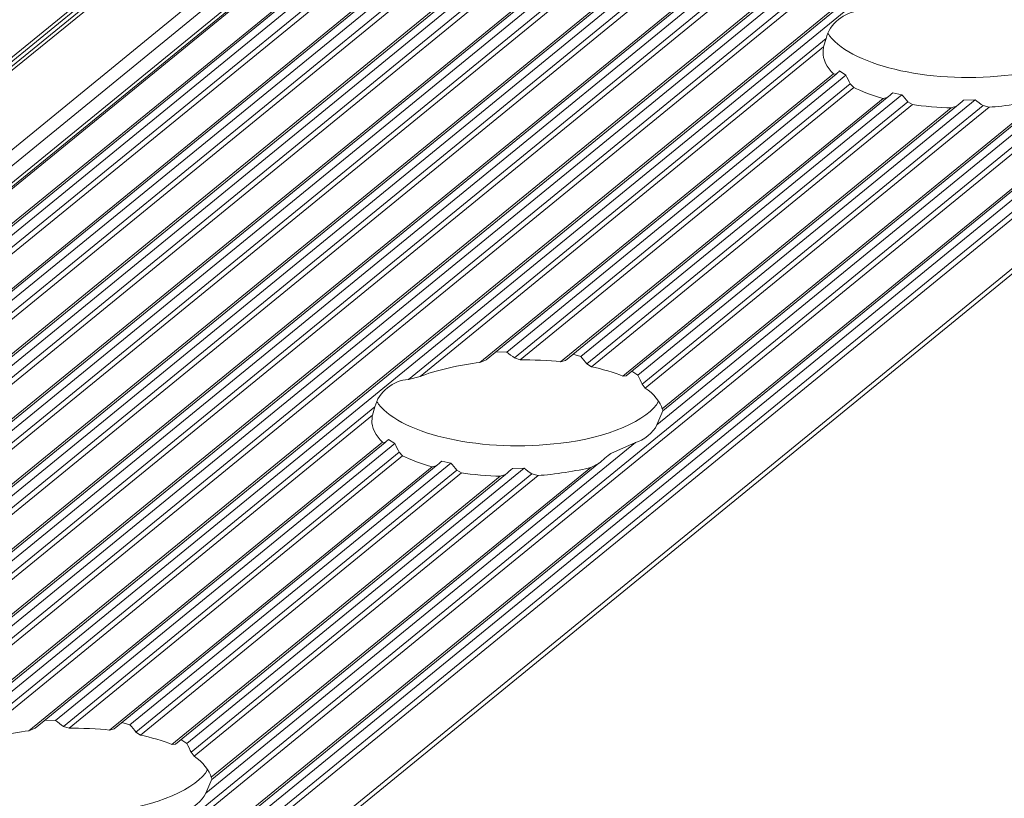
# Model space of a CAD drawing. Header units: inches. Extents: x 0 to 210, y 119 to 193.
# Tile 93 of 180: x 177.5 to 179.86, y 159.05 to 160.91. Entities that reach past the tile are written whole.
import ezdxf

# ---------------------------------------------------------------- set-up
doc = ezdxf.new("R2010")
doc.units = ezdxf.units.IN
doc.header["$MEASUREMENT"] = 0
doc.layers.add('Calque 1', color=7, linetype='Continuous')

# ---------------------------------------------------------------- blocks, each defined once
blk = doc.blocks.new('block 3478')
at = {"layer": 'Calque 1', "color": 9, "lineweight": 9, "true_color": 0xc0c0c0}
blk.add_lwpolyline([(207.532, 185.3237), (161.449, 147.6972)], dxfattribs=at)
blk = doc.blocks.new('block 3479')
at = {"layer": 'Calque 1', "color": 9, "lineweight": 9, "true_color": 0xc0c0c0}
blk.add_lwpolyline([(207.5816, 185.1743), (161.4986, 147.548)], dxfattribs=at)
blk = doc.blocks.new('block 3481')
at = {"layer": 'Calque 1', "color": 9, "lineweight": 9, "true_color": 0xc0c0c0}
blk.add_lwpolyline([(207.6033, 185.1542), (161.5207, 147.5277)], dxfattribs=at)
blk = doc.blocks.new('block 3483')
at = {"layer": 'Calque 1', "color": 9, "lineweight": 9, "true_color": 0xc0c0c0}
blk.add_lwpolyline([(207.6433, 185.1461), (161.5606, 147.5194)], dxfattribs=at)
blk = doc.blocks.new('block 3487')
at = {"layer": 'Calque 1', "color": 9, "lineweight": 9, "true_color": 0xc0c0c0}
blk.add_lwpolyline([(207.5306, 185.3321), (161.4476, 147.7058)], dxfattribs=at)
blk = doc.blocks.new('block 3489')
at = {"layer": 'Calque 1', "color": 9, "lineweight": 9, "true_color": 0xc0c0c0}
blk.add_lwpolyline([(207.5306, 185.3438), (161.4476, 147.7175)], dxfattribs=at)
blk = doc.blocks.new('block 3502')
at = {"layer": 'Calque 1', "color": 9, "lineweight": 9, "true_color": 0xc0c0c0}
blk.add_lwpolyline([(207.7466, 185.216), (161.664, 147.5897)], dxfattribs=at)
blk = doc.blocks.new('block 3505')
at = {"layer": 'Calque 1', "color": 9, "lineweight": 9, "true_color": 0xc0c0c0}
blk.add_lwpolyline([(207.83, 185.2009), (161.7473, 147.5742)], dxfattribs=at)
blk = doc.blocks.new('block 3537')
at = {"layer": 'Calque 1', "color": 9, "lineweight": 9, "true_color": 0xc0c0c0}
blk.add_lwpolyline([(207.8769, 185.2114), (161.7942, 147.5849)], dxfattribs=at)
blk = doc.blocks.new('block 3538')
at = {"layer": 'Calque 1', "color": 9, "lineweight": 9, "true_color": 0xc0c0c0}
blk.add_lwpolyline([(207.8913, 185.1942), (161.8087, 147.5677)], dxfattribs=at)
blk = doc.blocks.new('block 3540')
at = {"layer": 'Calque 1', "color": 9, "lineweight": 9, "true_color": 0xc0c0c0}
blk.add_lwpolyline([(207.9023, 185.1874), (161.8197, 147.5611)], dxfattribs=at)
blk = doc.blocks.new('block 3542')
at = {"layer": 'Calque 1', "color": 9, "lineweight": 9, "true_color": 0xc0c0c0}
blk.add_lwpolyline([(207.9857, 185.1723), (161.9027, 147.5456)], dxfattribs=at)
blk = doc.blocks.new('block 3552')
at = {"layer": 'Calque 1', "color": 9, "lineweight": 9, "true_color": 0xc0c0c0}
blk.add_lwpolyline([(208.0326, 185.1828), (161.9496, 147.5563)], dxfattribs=at)
blk = doc.blocks.new('block 3553')
at = {"layer": 'Calque 1', "color": 9, "lineweight": 9, "true_color": 0xc0c0c0}
blk.add_lwpolyline([(208.047, 185.1656), (161.9644, 147.5391)], dxfattribs=at)
blk = doc.blocks.new('block 3555')
at = {"layer": 'Calque 1', "color": 9, "lineweight": 9, "true_color": 0xc0c0c0}
blk.add_lwpolyline([(208.0581, 185.1588), (161.9754, 147.5325)], dxfattribs=at)
blk = doc.blocks.new('block 3557')
at = {"layer": 'Calque 1', "color": 9, "lineweight": 9, "true_color": 0xc0c0c0}
blk.add_lwpolyline([(208.1411, 185.1437), (162.0584, 147.5174)], dxfattribs=at)
blk = doc.blocks.new('block 3567')
at = {"layer": 'Calque 1', "color": 9, "lineweight": 9, "true_color": 0xc0c0c0}
blk.add_lwpolyline([(208.1883, 185.1542), (162.1053, 147.5277)], dxfattribs=at)
blk = doc.blocks.new('block 3568')
at = {"layer": 'Calque 1', "color": 9, "lineweight": 9, "true_color": 0xc0c0c0}
blk.add_lwpolyline([(208.2028, 185.137), (162.1198, 147.5105)], dxfattribs=at)
blk = doc.blocks.new('block 3570')
at = {"layer": 'Calque 1', "color": 9, "lineweight": 9, "true_color": 0xc0c0c0}
blk.add_lwpolyline([(208.2138, 185.1303), (162.1311, 147.5039)], dxfattribs=at)
blk = doc.blocks.new('block 3572')
at = {"layer": 'Calque 1', "color": 9, "lineweight": 9, "true_color": 0xc0c0c0}
blk.add_lwpolyline([(208.2968, 185.1151), (162.2142, 147.4888)], dxfattribs=at)
blk = doc.blocks.new('block 3582')
at = {"layer": 'Calque 1', "color": 9, "lineweight": 9, "true_color": 0xc0c0c0}
blk.add_lwpolyline([(208.3437, 185.1256), (162.261, 147.4991)], dxfattribs=at)
blk = doc.blocks.new('block 3583')
at = {"layer": 'Calque 1', "color": 9, "lineweight": 9, "true_color": 0xc0c0c0}
blk.add_lwpolyline([(208.3581, 185.1084), (162.2755, 147.4819)], dxfattribs=at)
blk = doc.blocks.new('block 3585')
at = {"layer": 'Calque 1', "color": 9, "lineweight": 9, "true_color": 0xc0c0c0}
blk.add_lwpolyline([(208.3695, 185.1017), (162.2865, 147.4753)], dxfattribs=at)
blk = doc.blocks.new('block 3587')
at = {"layer": 'Calque 1', "color": 9, "lineweight": 9, "true_color": 0xc0c0c0}
blk.add_lwpolyline([(208.4525, 185.0865), (162.3699, 147.4602)], dxfattribs=at)
blk = doc.blocks.new('block 3602')
at = {"layer": 'Calque 1', "color": 9, "lineweight": 9, "true_color": 0xc0c0c0}
blk.add_lwpolyline([(208.4994, 185.097), (162.4167, 147.4705)], dxfattribs=at)
blk = doc.blocks.new('block 3603')
at = {"layer": 'Calque 1', "color": 9, "lineweight": 9, "true_color": 0xc0c0c0}
blk.add_lwpolyline([(208.5139, 185.0798), (162.4312, 147.4533)], dxfattribs=at)
blk = doc.blocks.new('block 3605')
at = {"layer": 'Calque 1', "color": 9, "lineweight": 9, "true_color": 0xc0c0c0}
blk.add_lwpolyline([(208.5249, 185.0731), (162.4422, 147.4467)], dxfattribs=at)
blk = doc.blocks.new('block 3607')
at = {"layer": 'Calque 1', "color": 9, "lineweight": 9, "true_color": 0xc0c0c0}
blk.add_lwpolyline([(208.6082, 185.0579), (162.5256, 147.4316)], dxfattribs=at)
blk = doc.blocks.new('block 3616')
at = {"layer": 'Calque 1', "color": 9, "lineweight": 9, "true_color": 0xc0c0c0}
blk.add_lwpolyline([(208.6551, 185.0684), (162.5724, 147.4419)], dxfattribs=at)
blk = doc.blocks.new('block 3617')
at = {"layer": 'Calque 1', "color": 9, "lineweight": 9, "true_color": 0xc0c0c0}
blk.add_lwpolyline([(208.6696, 185.0512), (162.5869, 147.4247)], dxfattribs=at)
blk = doc.blocks.new('block 3619')
at = {"layer": 'Calque 1', "color": 9, "lineweight": 9, "true_color": 0xc0c0c0}
blk.add_lwpolyline([(208.6806, 185.0445), (162.5979, 147.4181)], dxfattribs=at)
blk = doc.blocks.new('block 3621')
at = {"layer": 'Calque 1', "color": 9, "lineweight": 9, "true_color": 0xc0c0c0}
blk.add_lwpolyline([(208.764, 185.0293), (162.681, 147.403)], dxfattribs=at)
blk = doc.blocks.new('block 3635')
at = {"layer": 'Calque 1', "color": 9, "lineweight": 9, "true_color": 0xc0c0c0}
blk.add_lwpolyline([(208.8108, 185.0398), (162.7278, 147.4133)], dxfattribs=at)
blk = doc.blocks.new('block 3636')
at = {"layer": 'Calque 1', "color": 9, "lineweight": 9, "true_color": 0xc0c0c0}
blk.add_lwpolyline([(208.8253, 185.0228), (162.7426, 147.3961)], dxfattribs=at)
blk = doc.blocks.new('block 3638')
at = {"layer": 'Calque 1', "color": 9, "lineweight": 9, "true_color": 0xc0c0c0}
blk.add_lwpolyline([(208.8363, 185.016), (162.7537, 147.3896)], dxfattribs=at)
blk = doc.blocks.new('block 3651')
at = {"layer": 'Calque 1', "color": 9, "lineweight": 9, "true_color": 0xc0c0c0}
blk.add_lwpolyline([(182.5674, 163.4844), (176.2512, 158.3272)], dxfattribs=at)
blk = doc.blocks.new('block 3769')
at = {"layer": 'Calque 1', "color": 9, "lineweight": 9, "true_color": 0xc0c0c0}
blk.add_lwpolyline([(183.2479, 163.3448), (176.9612, 158.2115)], dxfattribs=at)
blk = doc.blocks.new('block 3779')
at = {"layer": 'Calque 1', "color": 9, "lineweight": 9, "true_color": 0xc0c0c0}
blk.add_lwpolyline([(209.6979, 184.8577), (163.6149, 147.2314)], dxfattribs=at)
blk = doc.blocks.new('block 3821')
at = {"layer": 'Calque 1', "color": 9, "lineweight": 9, "true_color": 0xc0c0c0}
blk.add_lwpolyline([(209.7448, 184.8684), (163.6618, 147.2421)], dxfattribs=at)
blk = doc.blocks.new('block 3822')
at = {"layer": 'Calque 1', "color": 9, "lineweight": 9, "true_color": 0xc0c0c0}
blk.add_lwpolyline([(209.7593, 184.8512), (163.6762, 147.2249)], dxfattribs=at)
blk = doc.blocks.new('block 3824')
at = {"layer": 'Calque 1', "color": 9, "lineweight": 9, "true_color": 0xc0c0c0}
blk.add_lwpolyline([(209.7703, 184.8445), (163.6876, 147.218)], dxfattribs=at)
blk = doc.blocks.new('block 3826')
at = {"layer": 'Calque 1', "color": 9, "lineweight": 9, "true_color": 0xc0c0c0}
blk.add_lwpolyline([(209.8898, 184.8226), (163.8068, 147.1963)], dxfattribs=at)
blk = doc.blocks.new('block 7368')
at = {"layer": 'Calque 1', "color": 9, "lineweight": 9, "true_color": 0xc0c0c0}
blk.add_lwpolyline([(182.5909, 163.4757), (176.3218, 158.357)], dxfattribs=at)
blk = doc.blocks.new('block 7375')
at = {"layer": 'Calque 1', "color": 7, "lineweight": 9, "true_color": 0xffffff}
blk.add_open_spline([(179.5106, 160.9317), (179.4755, 160.9307), (179.4383, 160.9005), (179.431, 160.8666)], degree=3, dxfattribs=at)
blk = doc.blocks.new('block 7376')
at = {"layer": 'Calque 1', "color": 9, "lineweight": 9, "true_color": 0xc0c0c0}
blk.add_lwpolyline([(179.431, 160.8666), (178.4326, 160.0515)], dxfattribs=at)
blk = doc.blocks.new('block 7377')
at = {"layer": 'Calque 1', "color": 7, "lineweight": 9, "true_color": 0xffffff}
blk.add_open_spline([(178.4326, 160.0515), (178.3975, 160.0505), (178.3603, 160.0201), (178.3527, 159.9864)], degree=3, dxfattribs=at)
blk = doc.blocks.new('block 7378')
at = {"layer": 'Calque 1', "color": 9, "lineweight": 9, "true_color": 0xc0c0c0}
blk.add_lwpolyline([(178.3527, 159.9864), (177.3543, 159.1713)], dxfattribs=at)
blk = doc.blocks.new('block 7398')
at = {"layer": 'Calque 1', "color": 9, "lineweight": 9, "true_color": 0xc0c0c0}
blk.add_lwpolyline([(183.2317, 163.3471), (176.9554, 158.2227)], dxfattribs=at)
blk = doc.blocks.new('block 7399')
at = {"layer": 'Calque 1', "color": 7, "lineweight": 9, "true_color": 0xffffff}
blk.add_open_spline([(177.8969, 159.0205), (177.9162, 159.0249), (177.9407, 159.0447), (177.9483, 159.0624)], degree=3, dxfattribs=at)
blk = doc.blocks.new('block 7400')
at = {"layer": 'Calque 1', "color": 9, "lineweight": 9, "true_color": 0xc0c0c0}
blk.add_lwpolyline([(178.9752, 159.9008), (177.9483, 159.0624)], dxfattribs=at)
blk = doc.blocks.new('block 7401')
at = {"layer": 'Calque 1', "color": 7, "lineweight": 9, "true_color": 0xffffff}
blk.add_open_spline([(178.9752, 159.9008), (178.9942, 159.9051), (179.0186, 159.9251), (179.0266, 159.9428)], degree=3, dxfattribs=at)
blk = doc.blocks.new('block 7402')
at = {"layer": 'Calque 1', "color": 9, "lineweight": 9, "true_color": 0xc0c0c0}
blk.add_lwpolyline([(180.0532, 160.7812), (179.0266, 159.9428)], dxfattribs=at)
blk = doc.blocks.new('block 7762')
at = {"layer": 'Calque 1', "color": 7, "lineweight": 9, "true_color": 0xffffff}
blk.add_open_spline([(179.4252, 160.8461), (179.4241, 160.843), (179.4234, 160.8368), (179.4238, 160.8335)], degree=3, dxfattribs=at)
blk = doc.blocks.new('block 7763')
at = {"layer": 'Calque 1', "color": 7, "lineweight": 9, "true_color": 0xffffff}
blk.add_open_spline([(179.4355, 160.8785), (179.4365, 160.8771), (179.4383, 160.8744), (179.4393, 160.873)], degree=3, dxfattribs=at)
blk = doc.blocks.new('block 7764')
at = {"layer": 'Calque 1', "color": 7, "lineweight": 9, "true_color": 0xffffff}
blk.add_open_spline([(179.4393, 160.873), (179.4968, 160.798), (179.6918, 160.7562), (179.8754, 160.7796), (179.9822, 160.7908), (180.0866, 160.8356), (180.1087, 160.8797)], degree=3, knots=[0, 0, 0, 0, 1, 1, 1, 2, 2, 2, 2], dxfattribs=at)
blk = doc.blocks.new('block 7768')
at = {"layer": 'Calque 1', "color": 7, "lineweight": 9, "true_color": 0xffffff}
blk.add_open_spline([(179.8207, 160.7023), (179.8568, 160.7042), (179.9161, 160.7133), (179.9464, 160.7217)], degree=3, dxfattribs=at)
blk = doc.blocks.new('block 7769')
at = {"layer": 'Calque 1', "color": 7, "lineweight": 9, "true_color": 0xffffff}
blk.add_lwpolyline([(179.8207, 160.7023), (179.8062, 160.7059)], dxfattribs=at)
blk = doc.blocks.new('block 7770')
at = {"layer": 'Calque 1', "color": 7, "lineweight": 9, "true_color": 0xffffff}
blk.add_open_spline([(179.7872, 160.7195), (179.7921, 160.716), (179.8014, 160.7092), (179.8062, 160.7059)], degree=3, dxfattribs=at)
blk = doc.blocks.new('block 7771')
at = {"layer": 'Calque 1', "color": 7, "lineweight": 9, "true_color": 0xffffff}
blk.add_lwpolyline([(179.7872, 160.7195), (179.7597, 160.719)], dxfattribs=at)
blk = doc.blocks.new('block 7772')
at = {"layer": 'Calque 1', "color": 7, "lineweight": 9, "true_color": 0xffffff}
blk.add_open_spline([(179.7597, 160.719), (179.7556, 160.7154), (179.7469, 160.7083), (179.7428, 160.7047)], degree=3, dxfattribs=at)
blk = doc.blocks.new('block 7773')
at = {"layer": 'Calque 1', "color": 7, "lineweight": 9, "true_color": 0xffffff}
blk.add_lwpolyline([(179.7428, 160.7047), (179.7297, 160.7004)], dxfattribs=at)
blk = doc.blocks.new('block 7774')
at = {"layer": 'Calque 1', "color": 7, "lineweight": 9, "true_color": 0xffffff}
blk.add_open_spline([(179.6377, 160.7085), (179.6608, 160.7047), (179.7046, 160.7007), (179.7297, 160.7004)], degree=3, dxfattribs=at)
blk = doc.blocks.new('block 7775')
at = {"layer": 'Calque 1', "color": 7, "lineweight": 9, "true_color": 0xffffff}
blk.add_lwpolyline([(179.6377, 160.7085), (179.6264, 160.715)], dxfattribs=at)
blk = doc.blocks.new('block 7776')
at = {"layer": 'Calque 1', "color": 7, "lineweight": 9, "true_color": 0xffffff}
blk.add_open_spline([(179.6119, 160.7321), (179.6157, 160.7278), (179.6229, 160.7193), (179.6264, 160.715)], degree=3, dxfattribs=at)
blk = doc.blocks.new('block 7777')
at = {"layer": 'Calque 1', "color": 7, "lineweight": 9, "true_color": 0xffffff}
blk.add_lwpolyline([(179.6119, 160.7321), (179.5905, 160.7365)], dxfattribs=at)
blk = doc.blocks.new('block 7778')
at = {"layer": 'Calque 1', "color": 7, "lineweight": 9, "true_color": 0xffffff}
blk.add_open_spline([(179.5905, 160.7365), (179.5871, 160.7336), (179.5805, 160.7281), (179.5771, 160.7252)], degree=3, dxfattribs=at)
blk = doc.blocks.new('block 7779')
at = {"layer": 'Calque 1', "color": 7, "lineweight": 9, "true_color": 0xffffff}
blk.add_lwpolyline([(179.5771, 160.7252), (179.5671, 160.7233)], dxfattribs=at)
blk = doc.blocks.new('block 7780')
at = {"layer": 'Calque 1', "color": 7, "lineweight": 9, "true_color": 0xffffff}
blk.add_open_spline([(179.4972, 160.7493), (179.5123, 160.741), (179.5457, 160.7286), (179.5671, 160.7233)], degree=3, dxfattribs=at)
blk = doc.blocks.new('block 7781')
at = {"layer": 'Calque 1', "color": 7, "lineweight": 9, "true_color": 0xffffff}
blk.add_lwpolyline([(179.4972, 160.7493), (179.4889, 160.7583)], dxfattribs=at)
blk = doc.blocks.new('block 7782')
at = {"layer": 'Calque 1', "color": 7, "lineweight": 9, "true_color": 0xffffff}
blk.add_open_spline([(179.4782, 160.7788), (179.481, 160.7736), (179.4861, 160.7634), (179.4889, 160.7583)], degree=3, dxfattribs=at)
blk = doc.blocks.new('block 7783')
at = {"layer": 'Calque 1', "color": 7, "lineweight": 9, "true_color": 0xffffff}
blk.add_lwpolyline([(179.4782, 160.7788), (179.4634, 160.7887)], dxfattribs=at)
blk = doc.blocks.new('block 7784')
at = {"layer": 'Calque 1', "color": 7, "lineweight": 9, "true_color": 0xffffff}
blk.add_open_spline([(179.4634, 160.7887), (179.4613, 160.7867), (179.4569, 160.7829), (179.4548, 160.781)], degree=3, dxfattribs=at)
blk = doc.blocks.new('block 7785')
at = {"layer": 'Calque 1', "color": 7, "lineweight": 9, "true_color": 0xffffff}
blk.add_lwpolyline([(179.4548, 160.781), (179.4486, 160.7822)], dxfattribs=at)
blk = doc.blocks.new('block 7786')
at = {"layer": 'Calque 1', "color": 7, "lineweight": 9, "true_color": 0xffffff}
blk.add_open_spline([(179.4238, 160.8335), (179.4221, 160.8192), (179.4338, 160.7949), (179.4486, 160.7822)], degree=3, dxfattribs=at)
blk = doc.blocks.new('block 7787')
at = {"layer": 'Calque 1', "color": 7, "lineweight": 9, "true_color": 0xffffff}
blk.add_lwpolyline([(179.4252, 160.8461), (179.431, 160.8666)], dxfattribs=at)
blk = doc.blocks.new('block 7788')
at = {"layer": 'Calque 1', "color": 9, "lineweight": 9, "true_color": 0xc0c0c0}
blk.add_lwpolyline([(179.4252, 160.8461), (178.4605, 160.0586)], dxfattribs=at)
blk = doc.blocks.new('block 7789')
at = {"layer": 'Calque 1', "color": 7, "lineweight": 9, "true_color": 0xffffff}
blk.add_lwpolyline([(178.4326, 160.0515), (178.4605, 160.0586)], dxfattribs=at)
blk = doc.blocks.new('block 7790')
at = {"layer": 'Calque 1', "color": 9, "lineweight": 9, "true_color": 0xc0c0c0}
blk.add_lwpolyline([(179.4486, 160.7822), (178.6035, 160.092)], dxfattribs=at)
blk = doc.blocks.new('block 7791')
at = {"layer": 'Calque 1', "color": 7, "lineweight": 9, "true_color": 0xffffff}
blk.add_open_spline([(178.6035, 160.092), (178.5594, 160.0875), (178.4926, 160.072), (178.4605, 160.0586)], degree=3, dxfattribs=at)
blk = doc.blocks.new('block 7792')
at = {"layer": 'Calque 1', "color": 7, "lineweight": 9, "true_color": 0xffffff}
blk.add_lwpolyline([(178.6035, 160.092), (178.619, 160.0985)], dxfattribs=at)
blk = doc.blocks.new('block 7793')
at = {"layer": 'Calque 1', "color": 9, "lineweight": 9, "true_color": 0xc0c0c0}
blk.add_lwpolyline([(179.4782, 160.7788), (178.6676, 160.1166)], dxfattribs=at)
blk = doc.blocks.new('block 7794')
at = {"layer": 'Calque 1', "color": 7, "lineweight": 9, "true_color": 0xffffff}
blk.add_lwpolyline([(178.6421, 160.1175), (178.6676, 160.1166)], dxfattribs=at)
blk = doc.blocks.new('block 7795')
at = {"layer": 'Calque 1', "color": 9, "lineweight": 9, "true_color": 0xc0c0c0}
blk.add_lwpolyline([(179.4889, 160.7583), (178.6862, 160.1028)], dxfattribs=at)
blk = doc.blocks.new('block 7796')
at = {"layer": 'Calque 1', "color": 7, "lineweight": 9, "true_color": 0xffffff}
blk.add_open_spline([(178.6862, 160.1028), (178.6814, 160.1064), (178.6721, 160.1133), (178.6676, 160.1166)], degree=3, dxfattribs=at)
blk = doc.blocks.new('block 7797')
at = {"layer": 'Calque 1', "color": 9, "lineweight": 9, "true_color": 0xc0c0c0}
blk.add_lwpolyline([(179.4972, 160.7493), (178.7, 160.0983)], dxfattribs=at)
blk = doc.blocks.new('block 7798')
at = {"layer": 'Calque 1', "color": 7, "lineweight": 9, "true_color": 0xffffff}
blk.add_lwpolyline([(178.6862, 160.1028), (178.7, 160.0983)], dxfattribs=at)
blk = doc.blocks.new('block 7799')
at = {"layer": 'Calque 1', "color": 7, "lineweight": 9, "true_color": 0xffffff}
blk.add_lwpolyline([(179.041, 159.9764), (179.0266, 159.9428)], dxfattribs=at)
blk = doc.blocks.new('block 7800')
at = {"layer": 'Calque 1', "color": 9, "lineweight": 9, "true_color": 0xc0c0c0}
blk.add_lwpolyline([(179.5671, 160.7233), (178.7961, 160.0937)], dxfattribs=at)
blk = doc.blocks.new('block 7801')
at = {"layer": 'Calque 1', "color": 7, "lineweight": 9, "true_color": 0xffffff}
blk.add_open_spline([(178.7961, 160.0937), (178.772, 160.0968), (178.7258, 160.099), (178.7, 160.0983)], degree=3, dxfattribs=at)
blk = doc.blocks.new('block 7802')
at = {"layer": 'Calque 1', "color": 9, "lineweight": 9, "true_color": 0xc0c0c0}
blk.add_lwpolyline([(179.9464, 160.7217), (179.0393, 159.981)], dxfattribs=at)
blk = doc.blocks.new('block 7803')
at = {"layer": 'Calque 1', "color": 7, "lineweight": 9, "true_color": 0xffffff}
blk.add_open_spline([(179.0393, 159.981), (179.0369, 159.9953), (179.0176, 160.0189), (178.9987, 160.031)], degree=3, dxfattribs=at)
blk = doc.blocks.new('block 7804')
at = {"layer": 'Calque 1', "color": 9, "lineweight": 9, "true_color": 0xc0c0c0}
blk.add_lwpolyline([(179.8207, 160.7023), (178.9987, 160.031)], dxfattribs=at)
blk = doc.blocks.new('block 7805')
at = {"layer": 'Calque 1', "color": 7, "lineweight": 9, "true_color": 0xffffff}
blk.add_lwpolyline([(178.7961, 160.0937), (178.8078, 160.0971)], dxfattribs=at)
blk = doc.blocks.new('block 7806')
at = {"layer": 'Calque 1', "color": 7, "lineweight": 9, "true_color": 0xffffff}
blk.add_lwpolyline([(179.0393, 159.981), (179.0414, 159.9764)], dxfattribs=at)
blk = doc.blocks.new('block 7807')
at = {"layer": 'Calque 1', "color": 9, "lineweight": 9, "true_color": 0xc0c0c0}
blk.add_lwpolyline([(179.7297, 160.7004), (178.9449, 160.0596)], dxfattribs=at)
blk = doc.blocks.new('block 7808')
at = {"layer": 'Calque 1', "color": 7, "lineweight": 9, "true_color": 0xffffff}
blk.add_open_spline([(178.9449, 160.0596), (178.928, 160.0668), (178.8926, 160.0775), (178.8705, 160.0818)], degree=3, dxfattribs=at)
blk = doc.blocks.new('block 7809')
at = {"layer": 'Calque 1', "color": 9, "lineweight": 9, "true_color": 0xc0c0c0}
blk.add_lwpolyline([(179.6377, 160.7085), (178.8705, 160.0818)], dxfattribs=at)
blk = doc.blocks.new('block 7810')
at = {"layer": 'Calque 1', "color": 9, "lineweight": 9, "true_color": 0xc0c0c0}
blk.add_lwpolyline([(179.6119, 160.7321), (178.845, 160.1061)], dxfattribs=at)
blk = doc.blocks.new('block 7811')
at = {"layer": 'Calque 1', "color": 7, "lineweight": 9, "true_color": 0xffffff}
blk.add_lwpolyline([(178.8257, 160.1116), (178.845, 160.1061)], dxfattribs=at)
blk = doc.blocks.new('block 7812')
at = {"layer": 'Calque 1', "color": 9, "lineweight": 9, "true_color": 0xc0c0c0}
blk.add_lwpolyline([(179.6264, 160.715), (178.8595, 160.0889)], dxfattribs=at)
blk = doc.blocks.new('block 7813')
at = {"layer": 'Calque 1', "color": 7, "lineweight": 9, "true_color": 0xffffff}
blk.add_open_spline([(178.8595, 160.0889), (178.856, 160.0932), (178.8488, 160.1018), (178.845, 160.1061)], degree=3, dxfattribs=at)
blk = doc.blocks.new('block 7814')
at = {"layer": 'Calque 1', "color": 7, "lineweight": 9, "true_color": 0xffffff}
blk.add_lwpolyline([(178.8595, 160.0889), (178.8705, 160.0818)], dxfattribs=at)
blk = doc.blocks.new('block 7815')
at = {"layer": 'Calque 1', "color": 7, "lineweight": 9, "true_color": 0xffffff}
blk.add_lwpolyline([(178.9914, 160.0406), (178.9987, 160.031)], dxfattribs=at)
blk = doc.blocks.new('block 7816')
at = {"layer": 'Calque 1', "color": 9, "lineweight": 9, "true_color": 0xc0c0c0}
blk.add_lwpolyline([(179.8062, 160.7059), (178.9914, 160.0406)], dxfattribs=at)
blk = doc.blocks.new('block 7817')
at = {"layer": 'Calque 1', "color": 7, "lineweight": 9, "true_color": 0xffffff}
blk.add_lwpolyline([(178.9449, 160.0596), (178.9539, 160.0604)], dxfattribs=at)
blk = doc.blocks.new('block 7818')
at = {"layer": 'Calque 1', "color": 7, "lineweight": 9, "true_color": 0xffffff}
blk.add_open_spline([(178.9914, 160.0406), (178.989, 160.0458), (178.9839, 160.0561), (178.9811, 160.0615)], degree=3, dxfattribs=at)
blk = doc.blocks.new('block 7819')
at = {"layer": 'Calque 1', "color": 9, "lineweight": 9, "true_color": 0xc0c0c0}
blk.add_lwpolyline([(179.7872, 160.7195), (178.9811, 160.0615)], dxfattribs=at)
blk = doc.blocks.new('block 7820')
at = {"layer": 'Calque 1', "color": 7, "lineweight": 9, "true_color": 0xffffff}
blk.add_lwpolyline([(178.967, 160.0713), (178.9811, 160.0615)], dxfattribs=at)
blk = doc.blocks.new('block 7892')
at = {"layer": 'Calque 1', "color": 7, "lineweight": 9, "true_color": 0xffffff}
blk.add_open_spline([(178.3469, 159.9659), (178.3462, 159.9626), (178.3455, 159.9564), (178.3455, 159.9533)], degree=3, dxfattribs=at)
blk = doc.blocks.new('block 7893')
at = {"layer": 'Calque 1', "color": 7, "lineweight": 9, "true_color": 0xffffff}
blk.add_open_spline([(178.3575, 159.9983), (178.3582, 159.9969), (178.3603, 159.9941), (178.3613, 159.9928)], degree=3, dxfattribs=at)
blk = doc.blocks.new('block 7894')
at = {"layer": 'Calque 1', "color": 7, "lineweight": 9, "true_color": 0xffffff}
blk.add_open_spline([(178.3613, 159.9928), (178.4185, 159.9178), (178.6138, 159.876), (178.7971, 159.8994), (178.9043, 159.9104), (179.0087, 159.9552), (179.0307, 159.9995)], degree=3, knots=[0, 0, 0, 0, 1, 1, 1, 2, 2, 2, 2], dxfattribs=at)
blk = doc.blocks.new('block 7895')
at = {"layer": 'Calque 1', "color": 7, "lineweight": 9, "true_color": 0xffffff}
blk.add_lwpolyline([(178.9752, 159.9008), (178.9163, 159.8748)], dxfattribs=at)
blk = doc.blocks.new('block 7896')
at = {"layer": 'Calque 1', "color": 7, "lineweight": 9, "true_color": 0xffffff}
blk.add_open_spline([(178.9163, 159.8748), (178.9094, 159.8691), (178.8957, 159.8575), (178.8884, 159.8513)], degree=3, dxfattribs=at)
blk = doc.blocks.new('block 7897')
at = {"layer": 'Calque 1', "color": 7, "lineweight": 9, "true_color": 0xffffff}
blk.add_lwpolyline([(178.8884, 159.8513), (178.8684, 159.8413)], dxfattribs=at)
blk = doc.blocks.new('block 7898')
at = {"layer": 'Calque 1', "color": 7, "lineweight": 9, "true_color": 0xffffff}
blk.add_open_spline([(178.7427, 159.8219), (178.7785, 159.8239), (178.8381, 159.8331), (178.8684, 159.8413)], degree=3, dxfattribs=at)
blk = doc.blocks.new('block 7899')
at = {"layer": 'Calque 1', "color": 7, "lineweight": 9, "true_color": 0xffffff}
blk.add_lwpolyline([(178.7427, 159.8219), (178.7279, 159.8257)], dxfattribs=at)
blk = doc.blocks.new('block 7900')
at = {"layer": 'Calque 1', "color": 7, "lineweight": 9, "true_color": 0xffffff}
blk.add_open_spline([(178.7093, 159.8393), (178.7138, 159.8357), (178.7231, 159.8289), (178.7279, 159.8257)], degree=3, dxfattribs=at)
blk = doc.blocks.new('block 7901')
at = {"layer": 'Calque 1', "color": 7, "lineweight": 9, "true_color": 0xffffff}
blk.add_lwpolyline([(178.7093, 159.8393), (178.6814, 159.8388)], dxfattribs=at)
blk = doc.blocks.new('block 7902')
at = {"layer": 'Calque 1', "color": 7, "lineweight": 9, "true_color": 0xffffff}
blk.add_open_spline([(178.6814, 159.8388), (178.6772, 159.8351), (178.669, 159.8281), (178.6645, 159.8245)], degree=3, dxfattribs=at)
blk = doc.blocks.new('block 7903')
at = {"layer": 'Calque 1', "color": 7, "lineweight": 9, "true_color": 0xffffff}
blk.add_lwpolyline([(178.6645, 159.8245), (178.6517, 159.82)], dxfattribs=at)
blk = doc.blocks.new('block 7904')
at = {"layer": 'Calque 1', "color": 7, "lineweight": 9, "true_color": 0xffffff}
blk.add_open_spline([(178.5598, 159.8282), (178.5825, 159.8245), (178.6266, 159.8205), (178.6517, 159.82)], degree=3, dxfattribs=at)
blk = doc.blocks.new('block 7905')
at = {"layer": 'Calque 1', "color": 7, "lineweight": 9, "true_color": 0xffffff}
blk.add_lwpolyline([(178.5598, 159.8282), (178.5484, 159.8346)], dxfattribs=at)
blk = doc.blocks.new('block 7906')
at = {"layer": 'Calque 1', "color": 7, "lineweight": 9, "true_color": 0xffffff}
blk.add_open_spline([(178.5339, 159.8518), (178.5374, 159.8475), (178.5446, 159.8389), (178.5484, 159.8346)], degree=3, dxfattribs=at)
blk = doc.blocks.new('block 7907')
at = {"layer": 'Calque 1', "color": 7, "lineweight": 9, "true_color": 0xffffff}
blk.add_lwpolyline([(178.5339, 159.8518), (178.5122, 159.8563)], dxfattribs=at)
blk = doc.blocks.new('block 7908')
at = {"layer": 'Calque 1', "color": 7, "lineweight": 9, "true_color": 0xffffff}
blk.add_open_spline([(178.5122, 159.8563), (178.5091, 159.8534), (178.5026, 159.8477), (178.4991, 159.845)], degree=3, dxfattribs=at)
blk = doc.blocks.new('block 7909')
at = {"layer": 'Calque 1', "color": 7, "lineweight": 9, "true_color": 0xffffff}
blk.add_lwpolyline([(178.4991, 159.845), (178.4891, 159.8429)], dxfattribs=at)
blk = doc.blocks.new('block 7910')
at = {"layer": 'Calque 1', "color": 7, "lineweight": 9, "true_color": 0xffffff}
blk.add_open_spline([(178.4189, 159.8689), (178.434, 159.8608), (178.4678, 159.8484), (178.4891, 159.8429)], degree=3, dxfattribs=at)
blk = doc.blocks.new('block 7911')
at = {"layer": 'Calque 1', "color": 7, "lineweight": 9, "true_color": 0xffffff}
blk.add_lwpolyline([(178.4189, 159.8689), (178.4106, 159.8779)], dxfattribs=at)
blk = doc.blocks.new('block 7912')
at = {"layer": 'Calque 1', "color": 7, "lineweight": 9, "true_color": 0xffffff}
blk.add_open_spline([(178.4003, 159.8984), (178.4027, 159.8934), (178.4078, 159.8832), (178.4106, 159.8779)], degree=3, dxfattribs=at)
blk = doc.blocks.new('block 7913')
at = {"layer": 'Calque 1', "color": 7, "lineweight": 9, "true_color": 0xffffff}
blk.add_lwpolyline([(178.4003, 159.8984), (178.3854, 159.9083)], dxfattribs=at)
blk = doc.blocks.new('block 7914')
at = {"layer": 'Calque 1', "color": 7, "lineweight": 9, "true_color": 0xffffff}
blk.add_open_spline([(178.3854, 159.9083), (178.383, 159.9063), (178.3789, 159.9025), (178.3768, 159.9008)], degree=3, dxfattribs=at)
blk = doc.blocks.new('block 7915')
at = {"layer": 'Calque 1', "color": 7, "lineweight": 9, "true_color": 0xffffff}
blk.add_lwpolyline([(178.3768, 159.9008), (178.3706, 159.9018)], dxfattribs=at)
blk = doc.blocks.new('block 7916')
at = {"layer": 'Calque 1', "color": 7, "lineweight": 9, "true_color": 0xffffff}
blk.add_open_spline([(178.3455, 159.9533), (178.3438, 159.939), (178.3558, 159.9147), (178.3706, 159.9018)], degree=3, dxfattribs=at)
blk = doc.blocks.new('block 7917')
at = {"layer": 'Calque 1', "color": 7, "lineweight": 9, "true_color": 0xffffff}
blk.add_lwpolyline([(178.3469, 159.9659), (178.3527, 159.9864)], dxfattribs=at)
blk = doc.blocks.new('block 7918')
at = {"layer": 'Calque 1', "color": 9, "lineweight": 9, "true_color": 0xc0c0c0}
blk.add_lwpolyline([(178.3469, 159.9659), (177.3826, 159.1783)], dxfattribs=at)
blk = doc.blocks.new('block 7920')
at = {"layer": 'Calque 1', "color": 9, "lineweight": 9, "true_color": 0xc0c0c0}
blk.add_lwpolyline([(178.3706, 159.9018), (177.5252, 159.2117)], dxfattribs=at)
blk = doc.blocks.new('block 7921')
at = {"layer": 'Calque 1', "color": 7, "lineweight": 9, "true_color": 0xffffff}
blk.add_open_spline([(177.5252, 159.2117), (177.4811, 159.2073), (177.4143, 159.1916), (177.3826, 159.1783)], degree=3, dxfattribs=at)
blk = doc.blocks.new('block 7922')
at = {"layer": 'Calque 1', "color": 7, "lineweight": 9, "true_color": 0xffffff}
blk.add_lwpolyline([(177.5252, 159.2117), (177.5407, 159.2181)], dxfattribs=at)
blk = doc.blocks.new('block 7923')
at = {"layer": 'Calque 1', "color": 9, "lineweight": 9, "true_color": 0xc0c0c0}
blk.add_lwpolyline([(178.4003, 159.8984), (177.5893, 159.2364)], dxfattribs=at)
blk = doc.blocks.new('block 7924')
at = {"layer": 'Calque 1', "color": 7, "lineweight": 9, "true_color": 0xffffff}
blk.add_lwpolyline([(177.5641, 159.2372), (177.5893, 159.2364)], dxfattribs=at)
blk = doc.blocks.new('block 7925')
at = {"layer": 'Calque 1', "color": 9, "lineweight": 9, "true_color": 0xc0c0c0}
blk.add_lwpolyline([(178.4106, 159.8779), (177.6079, 159.2224)], dxfattribs=at)
blk = doc.blocks.new('block 7926')
at = {"layer": 'Calque 1', "color": 7, "lineweight": 9, "true_color": 0xffffff}
blk.add_open_spline([(177.6079, 159.2224), (177.6031, 159.226), (177.5941, 159.2329), (177.5893, 159.2364)], degree=3, dxfattribs=at)
blk = doc.blocks.new('block 7927')
at = {"layer": 'Calque 1', "color": 9, "lineweight": 9, "true_color": 0xc0c0c0}
blk.add_lwpolyline([(178.4189, 159.8689), (177.6217, 159.2181)], dxfattribs=at)
blk = doc.blocks.new('block 7928')
at = {"layer": 'Calque 1', "color": 7, "lineweight": 9, "true_color": 0xffffff}
blk.add_lwpolyline([(177.6079, 159.2224), (177.6217, 159.2181)], dxfattribs=at)
blk = doc.blocks.new('block 7929')
at = {"layer": 'Calque 1', "color": 7, "lineweight": 9, "true_color": 0xffffff}
blk.add_lwpolyline([(177.9631, 159.0962), (177.9483, 159.0624)], dxfattribs=at)
blk = doc.blocks.new('block 7930')
at = {"layer": 'Calque 1', "color": 9, "lineweight": 9, "true_color": 0xc0c0c0}
blk.add_lwpolyline([(178.4891, 159.8429), (177.7181, 159.2135)], dxfattribs=at)
blk = doc.blocks.new('block 7931')
at = {"layer": 'Calque 1', "color": 7, "lineweight": 9, "true_color": 0xffffff}
blk.add_open_spline([(177.7181, 159.2135), (177.6937, 159.2166), (177.6475, 159.2186), (177.6217, 159.2181)], degree=3, dxfattribs=at)
blk = doc.blocks.new('block 7932')
at = {"layer": 'Calque 1', "color": 9, "lineweight": 9, "true_color": 0xc0c0c0}
blk.add_lwpolyline([(178.8684, 159.8413), (177.9613, 159.1006)], dxfattribs=at)
blk = doc.blocks.new('block 7933')
at = {"layer": 'Calque 1', "color": 7, "lineweight": 9, "true_color": 0xffffff}
blk.add_open_spline([(177.9613, 159.1006), (177.9586, 159.1151), (177.9396, 159.1387), (177.9207, 159.1508)], degree=3, dxfattribs=at)
blk = doc.blocks.new('block 7934')
at = {"layer": 'Calque 1', "color": 9, "lineweight": 9, "true_color": 0xc0c0c0}
blk.add_lwpolyline([(178.7427, 159.8219), (177.9207, 159.1508)], dxfattribs=at)
blk = doc.blocks.new('block 7935')
at = {"layer": 'Calque 1', "color": 7, "lineweight": 9, "true_color": 0xffffff}
blk.add_lwpolyline([(177.7181, 159.2135), (177.7298, 159.2167)], dxfattribs=at)
blk = doc.blocks.new('block 7936')
at = {"layer": 'Calque 1', "color": 7, "lineweight": 9, "true_color": 0xffffff}
blk.add_lwpolyline([(177.9613, 159.1006), (177.9634, 159.096)], dxfattribs=at)
blk = doc.blocks.new('block 7937')
at = {"layer": 'Calque 1', "color": 9, "lineweight": 9, "true_color": 0xc0c0c0}
blk.add_lwpolyline([(178.6517, 159.82), (177.867, 159.1792)], dxfattribs=at)
blk = doc.blocks.new('block 7938')
at = {"layer": 'Calque 1', "color": 7, "lineweight": 9, "true_color": 0xffffff}
blk.add_open_spline([(177.867, 159.1792), (177.8501, 159.1864), (177.8142, 159.1971), (177.7922, 159.2016)], degree=3, dxfattribs=at)
blk = doc.blocks.new('block 7939')
at = {"layer": 'Calque 1', "color": 9, "lineweight": 9, "true_color": 0xc0c0c0}
blk.add_lwpolyline([(178.5598, 159.8282), (177.7922, 159.2016)], dxfattribs=at)
blk = doc.blocks.new('block 7940')
at = {"layer": 'Calque 1', "color": 9, "lineweight": 9, "true_color": 0xc0c0c0}
blk.add_lwpolyline([(178.5339, 159.8518), (177.767, 159.2257)], dxfattribs=at)
blk = doc.blocks.new('block 7941')
at = {"layer": 'Calque 1', "color": 7, "lineweight": 9, "true_color": 0xffffff}
blk.add_lwpolyline([(177.7478, 159.2314), (177.767, 159.2257)], dxfattribs=at)
blk = doc.blocks.new('block 7942')
at = {"layer": 'Calque 1', "color": 9, "lineweight": 9, "true_color": 0xc0c0c0}
blk.add_lwpolyline([(178.5484, 159.8346), (177.7815, 159.2085)], dxfattribs=at)
blk = doc.blocks.new('block 7943')
at = {"layer": 'Calque 1', "color": 7, "lineweight": 9, "true_color": 0xffffff}
blk.add_open_spline([(177.7815, 159.2085), (177.7781, 159.213), (177.7708, 159.2214), (177.767, 159.2257)], degree=3, dxfattribs=at)
blk = doc.blocks.new('block 7944')
at = {"layer": 'Calque 1', "color": 7, "lineweight": 9, "true_color": 0xffffff}
blk.add_lwpolyline([(177.7815, 159.2085), (177.7922, 159.2016)], dxfattribs=at)
blk = doc.blocks.new('block 7945')
at = {"layer": 'Calque 1', "color": 7, "lineweight": 9, "true_color": 0xffffff}
blk.add_lwpolyline([(177.9131, 159.1604), (177.9207, 159.1508)], dxfattribs=at)
blk = doc.blocks.new('block 7946')
at = {"layer": 'Calque 1', "color": 9, "lineweight": 9, "true_color": 0xc0c0c0}
blk.add_lwpolyline([(178.7279, 159.8257), (177.9131, 159.1604)], dxfattribs=at)
blk = doc.blocks.new('block 7947')
at = {"layer": 'Calque 1', "color": 7, "lineweight": 9, "true_color": 0xffffff}
blk.add_lwpolyline([(177.867, 159.1792), (177.8756, 159.1802)], dxfattribs=at)
blk = doc.blocks.new('block 7948')
at = {"layer": 'Calque 1', "color": 7, "lineweight": 9, "true_color": 0xffffff}
blk.add_open_spline([(177.9131, 159.1604), (177.9107, 159.1656), (177.9059, 159.1759), (177.9031, 159.1811)], degree=3, dxfattribs=at)
blk = doc.blocks.new('block 7949')
at = {"layer": 'Calque 1', "color": 9, "lineweight": 9, "true_color": 0xc0c0c0}
blk.add_lwpolyline([(178.7093, 159.8393), (177.9031, 159.1811)], dxfattribs=at)
blk = doc.blocks.new('block 7950')
at = {"layer": 'Calque 1', "color": 7, "lineweight": 9, "true_color": 0xffffff}
blk.add_lwpolyline([(177.889, 159.1911), (177.9031, 159.1811)], dxfattribs=at)
blk = doc.blocks.new('block 8066')
at = {"layer": 'Calque 1', "color": 7, "lineweight": 9, "true_color": 0xffffff}
blk.add_open_spline([(177.2834, 159.1124), (177.3405, 159.0374), (177.5355, 158.9957), (177.7192, 159.019), (177.826, 159.0302), (177.9303, 159.075), (177.9527, 159.1191)], degree=3, knots=[0, 0, 0, 0, 1, 1, 1, 2, 2, 2, 2], dxfattribs=at)
blk = doc.blocks.new('block 10002')
at = {"layer": 'Calque 1', "color": 7, "lineweight": 9, "true_color": 0xffffff}
blk.add_lwpolyline([(161.5772, 147.5232), (207.6598, 185.1495)], dxfattribs=at)
blk = doc.blocks.new('block 10003')
at = {"layer": 'Calque 1', "color": 7, "lineweight": 9, "true_color": 0xffffff}
blk.add_lwpolyline([(207.5372, 185.3594), (161.4545, 147.733)], dxfattribs=at)
blk = doc.blocks.new('block 10005')
at = {"layer": 'Calque 1', "color": 7, "lineweight": 9, "true_color": 0xffffff}
blk.add_lwpolyline([(161.758, 147.577), (207.8407, 185.2033)], dxfattribs=at)
blk = doc.blocks.new('block 10006')
at = {"layer": 'Calque 1', "color": 7, "lineweight": 9, "true_color": 0xffffff}
blk.add_lwpolyline([(161.9134, 147.5484), (207.9964, 185.1747)], dxfattribs=at)
blk = doc.blocks.new('block 10007')
at = {"layer": 'Calque 1', "color": 7, "lineweight": 9, "true_color": 0xffffff}
blk.add_lwpolyline([(162.0691, 147.5198), (208.1521, 185.1461)], dxfattribs=at)
blk = doc.blocks.new('block 10009')
at = {"layer": 'Calque 1', "color": 7, "lineweight": 9, "true_color": 0xffffff}
blk.add_lwpolyline([(162.2248, 147.4912), (208.3075, 185.1175)], dxfattribs=at)
blk = doc.blocks.new('block 10012')
at = {"layer": 'Calque 1', "color": 7, "lineweight": 9, "true_color": 0xffffff}
blk.add_lwpolyline([(162.3805, 147.4626), (208.4632, 185.0889)], dxfattribs=at)
blk = doc.blocks.new('block 10014')
at = {"layer": 'Calque 1', "color": 7, "lineweight": 9, "true_color": 0xffffff}
blk.add_lwpolyline([(162.5363, 147.434), (208.6189, 185.0603)], dxfattribs=at)
blk = doc.blocks.new('block 10015')
at = {"layer": 'Calque 1', "color": 7, "lineweight": 9, "true_color": 0xffffff}
blk.add_lwpolyline([(162.6916, 147.4054), (208.7746, 185.0317)], dxfattribs=at)
blk = doc.blocks.new('block 10025')
at = {"layer": 'Calque 1', "color": 7, "lineweight": 9, "true_color": 0xffffff}
blk.add_lwpolyline([(163.6256, 147.2338), (209.7086, 184.8603)], dxfattribs=at)
blk = doc.blocks.new('block 10029')
at = {"layer": 'Calque 1', "color": 7, "lineweight": 9, "true_color": 0xffffff}
blk.add_lwpolyline([(163.8282, 147.2011), (209.9112, 184.8274)], dxfattribs=at)
blk = doc.blocks.new('block 10141')
at = {"layer": 'Calque 1', "color": 7, "lineweight": 9, "true_color": 0xffffff}
blk.add_lwpolyline([(176.2684, 158.335), (182.5719, 163.4816)], dxfattribs=at)
blk = doc.blocks.new('block 10154')
at = {"layer": 'Calque 1', "color": 7, "lineweight": 9, "true_color": 0xffffff}
blk.add_lwpolyline([(178.6187, 160.0982), (179.4548, 160.781)], dxfattribs=at)
blk = doc.blocks.new('block 10155')
at = {"layer": 'Calque 1', "color": 7, "lineweight": 9, "true_color": 0xffffff}
blk.add_lwpolyline([(178.8078, 160.0968), (179.5771, 160.725)], dxfattribs=at)
blk = doc.blocks.new('block 10156')
at = {"layer": 'Calque 1', "color": 7, "lineweight": 9, "true_color": 0xffffff}
blk.add_lwpolyline([(179.041, 159.9762), (179.9664, 160.7314)], dxfattribs=at)
blk = doc.blocks.new('block 10157')
at = {"layer": 'Calque 1', "color": 7, "lineweight": 9, "true_color": 0xffffff}
blk.add_lwpolyline([(178.9535, 160.0603), (179.7428, 160.7049)], dxfattribs=at)
blk = doc.blocks.new('block 10158')
at = {"layer": 'Calque 1', "color": 7, "lineweight": 9, "true_color": 0xffffff}
blk.add_lwpolyline([(177.5404, 159.2179), (178.3768, 159.9006)], dxfattribs=at)
blk = doc.blocks.new('block 10159')
at = {"layer": 'Calque 1', "color": 7, "lineweight": 9, "true_color": 0xffffff}
blk.add_lwpolyline([(177.7295, 159.2166), (178.4988, 159.8448)], dxfattribs=at)
blk = doc.blocks.new('block 10160')
at = {"layer": 'Calque 1', "color": 7, "lineweight": 9, "true_color": 0xffffff}
blk.add_lwpolyline([(177.9631, 159.0958), (178.8881, 159.8512)], dxfattribs=at)
blk = doc.blocks.new('block 10161')
at = {"layer": 'Calque 1', "color": 7, "lineweight": 9, "true_color": 0xffffff}
blk.add_lwpolyline([(177.8756, 159.1801), (178.6648, 159.8246)], dxfattribs=at)

msp = doc.modelspace()

# ---------------------------------------------------------------- block references
at = {"layer": 'Calque 1'}
for name in ['block 3489', 'block 10003', 'block 3487', 'block 3478', 'block 3502', 'block 3505', 'block 10005', 'block 3537', 'block 3538', 'block 3540', 'block 3552', 'block 3479', 'block 3481', 'block 3542', 'block 10006', 'block 3553', 'block 3555', 'block 3567', 'block 3483', 'block 10002', 'block 3557', 'block 10007', 'block 3568', 'block 3570', 'block 3572', 'block 10009', 'block 3582', 'block 3583', 'block 3585', 'block 3587', 'block 10012', 'block 3602', 'block 3603', 'block 3605', 'block 10014', 'block 3616', 'block 3607', 'block 3617', 'block 3619', 'block 3635', 'block 3621', 'block 10015', 'block 3636', 'block 3638', 'block 3779', 'block 10025', 'block 3821', 'block 3822', 'block 3824', 'block 10029', 'block 3826', 'block 3651', 'block 10141', 'block 7368', 'block 7398', 'block 3769', 'block 7375', 'block 7376', 'block 7787', 'block 7763', 'block 7764', 'block 7788', 'block 7762', 'block 7786', 'block 7790', 'block 10154', 'block 7793', 'block 7402', 'block 7785', 'block 7784', 'block 7783', 'block 7782', 'block 7795', 'block 7797', 'block 7781', 'block 7780', 'block 7800', 'block 10155', 'block 7810', 'block 10156', 'block 7779', 'block 7778', 'block 7777', 'block 7776', 'block 7812', 'block 7809', 'block 7807', 'block 10157', 'block 7819', 'block 7816', 'block 7804', 'block 7802', 'block 7775', 'block 7774', 'block 7773', 'block 7772', 'block 7771', 'block 7770', 'block 7769', 'block 7768', 'block 7794', 'block 7796', 'block 7811', 'block 7791', 'block 7792', 'block 7798', 'block 7801', 'block 7805', 'block 7813', 'block 7814', 'block 7808', 'block 7820', 'block 7377', 'block 7789', 'block 7817', 'block 7818', 'block 7815', 'block 7803', 'block 7893', 'block 7894', 'block 7378', 'block 7917', 'block 7799', 'block 7806', 'block 7918', 'block 7916', 'block 7892', 'block 7401', 'block 7920', 'block 10158', 'block 7400', 'block 7915', 'block 7914', 'block 7913', 'block 7895', 'block 7923', 'block 7925', 'block 7912', 'block 7911', 'block 7927', 'block 7910', 'block 7908', 'block 7907', 'block 7896', 'block 7930', 'block 10159', 'block 7940', 'block 7942', 'block 7949', 'block 7932', 'block 10160', 'block 7909', 'block 7906', 'block 7905', 'block 7902', 'block 7901', 'block 7900', 'block 7898', 'block 7897', 'block 7939', 'block 7937', 'block 10161', 'block 7946', 'block 7934', 'block 7904', 'block 7903', 'block 7899', 'block 7922', 'block 7924', 'block 7926', 'block 7928', 'block 7931', 'block 7935', 'block 7941', 'block 7943', 'block 7921', 'block 7944', 'block 7938', 'block 7947', 'block 7950', 'block 7948', 'block 7945', 'block 7933', 'block 8066', 'block 7936', 'block 7929', 'block 7399']:
    msp.add_blockref(name, (0, 0), dxfattribs=at)

doc.saveas('drawing.dxf')
